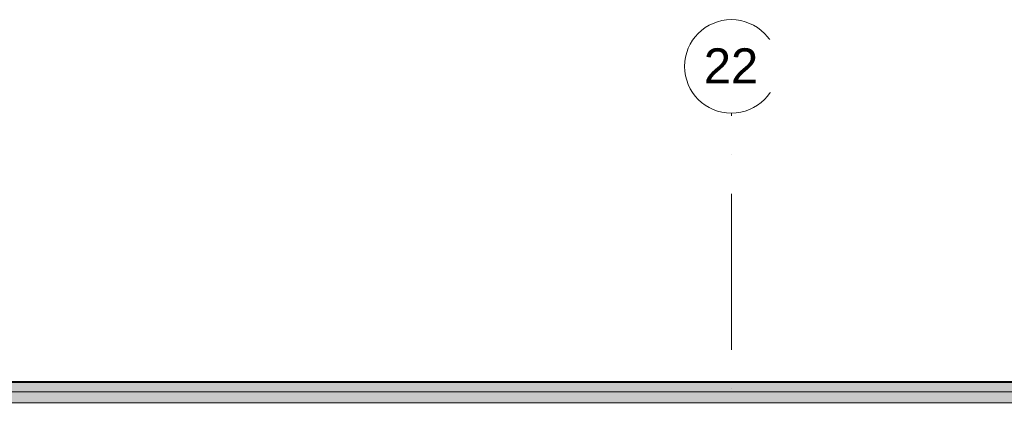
# Model space of a CAD drawing. Header units: millimetres. Extents: x 200776 to 378340, y -23587 to 19113.
# Tile 22 of 61: x 232504 to 245144, y 14165 to 19113. Entities that reach past the tile are written whole.
import ezdxf

# ---------------------------------------------------------------- set-up
doc = ezdxf.new("R2010")
doc.units = ezdxf.units.MM
doc.linetypes.add('Čerchovaná 20mm', pattern=[3000, 2000, -500, 0, -500])
for name, color, linetype, lineweight in [('CA_OSY', 5, 'Continuous', 9), ('CA_POHHRA25', 7, 'Continuous', 13), ('CA_REZY', 1, 'Continuous', 25), ('CA_SRAFY', 9, 'Continuous', 25), ('CA_TEXT35', 62, 'Continuous', 9)]:
    doc.layers.add(name, color=color, linetype=linetype, lineweight=lineweight)
doc.styles.add('Arial', font='arial.ttf', dxfattribs={"height": 450})
pattern_1 = [(246.422, (247222.888, 14459.587), (4.6e-05, -97.175588), [16.779, -8.852, 44.162, -8.852, -27.382]), (246.422, (247222.888, 14459.587), (4.6e-05, -97.175588), [-78.645, 16.779, -10.603]), (293.578, (247248.334, 14459.587), (42.410543, 0.000105), [16.779, -8.852, 44.162, -8.852, -27.382]), (293.578, (247248.334, 14459.587), (42.410543, 0.000105), [-78.645, 16.779, -10.603]), (180, (247248.33, 14459.59), (2e-12, -97.175), [25.446, -16.964]), (180, (247227.13, 14372.13), (2e-12, -97.175), [25.446, -16.964]), (270, (247255.047, 14444.208), (42.411, 1e-12), [8.112, -89.063]), (270, (247233.84, 14395.62), (42.411, 1e-12), [8.112, -89.063]), (270, (247216.176, 14444.21), (42.411, 1e-12), [8.112, -89.063]), (270, (247194.97, 14395.62), (42.411, 1e-12), [8.112, -89.063])]

# ---------------------------------------------------------------- blocks, each defined once
blk = doc.blocks.new('Osnova - Bublina osnovy 12mm-4850-Řez 1 - vestavek V9')
at = {"layer": 'CA_TEXT35'}
blk.add_circle((204705, 18513), 600, dxfattribs=at)

msp = doc.modelspace()

# ---------------------------------------------------------------- hatches: boundary and pattern name
at = {"layer": 'CA_SRAFY', "lineweight": 9}
h = msp.add_hatch(dxfattribs=at)
h.set_pattern_fill('FP_3', color=256, angle=-203.578, style=0, pattern_type=2)
h.set_pattern_definition(pattern_1)
h.paths.add_polyline_path([(210890.3, 14338.6), (289620, 14338.6), (289620, 14459.2), (204890, 14459.2), (204890, 14338.6), (209445.5, 14338.6)])
h = msp.add_hatch(dxfattribs=at)
h.set_pattern_fill('FP_3', color=256, angle=-203.578, style=0, pattern_type=2)
h.set_pattern_definition(pattern_1)
h.paths.add_polyline_path([(210890.3, 14197.9), (289620, 14197.9), (289620, 14338.6), (204890, 14338.6), (204890, 14197.9), (209445.5, 14197.9)])

# ---------------------------------------------------------------- linework, layer by layer
at = {"layer": 'CA_OSY', "linetype": 'Čerchovaná 20mm'}
msp.add_line((241640, -6123.3), (241640, 17912.5), dxfattribs=at)
at = {"layer": 'CA_POHHRA25', "lineweight": 9}
for p, q in [((204890, 14459.2), (289620, 14459.2)), ((204890, 14338.6), (289620, 14338.6)), ((204890, 14197.9), (289620, 14197.9))]:
    msp.add_line(p, q, dxfattribs=at)
at = {"layer": 'CA_REZY'}
msp.add_line((289620, 14464.4), (204890, 14464.4), dxfattribs=at)

# ---------------------------------------------------------------- block references
at = {"layer": 'CA_TEXT35'}
msp.add_blockref('Osnova - Bublina osnovy 12mm-4850-Řez 1 - vestavek V9', (36935, 0), dxfattribs=at)

# ---------------------------------------------------------------- next in the draw order: texts
at = {"layer": 'CA_TEXT35', "insert": (241285.9, 18745.1), "char_height": 450, "width": 849.789, "attachment_point": 1, "style": 'Arial', "bg_fill": 3, "box_fill_scale": 1.25, "bg_fill_color": 256, "bg_fill_true_color": 13158600, "bg_fill_transparency": 0}
msp.add_mtext('22', dxfattribs=at)

doc.saveas('drawing.dxf')
